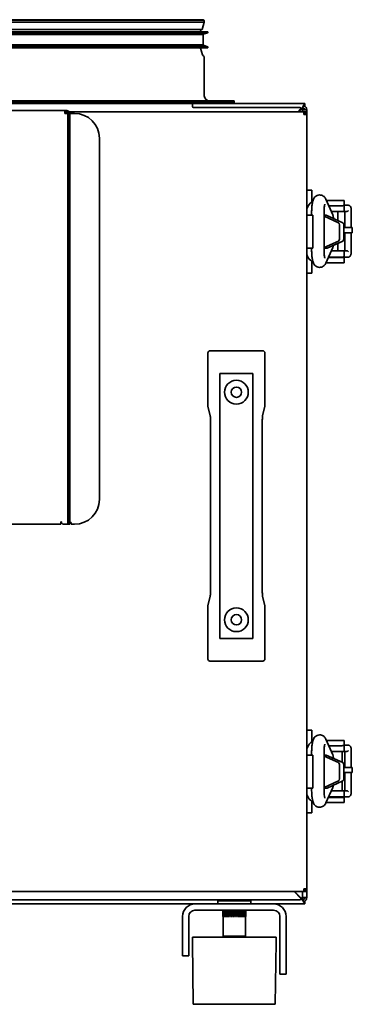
# Model space of a CAD drawing. Header units: millimetres. Extents: x 646 to 1125, y 461 to 937.
# Tile 2 of 2: x 964 to 1125, y 461 to 937. Entities that reach past the tile are written whole.
import ezdxf

# ---------------------------------------------------------------- set-up
doc = ezdxf.new("R2010")
doc.units = ezdxf.units.MM
doc.header["$LTSCALE"] = 4
doc.layers.add('Krawędzie widoczne(ISO)', color=7, linetype='Continuous', lineweight=35, true_color=0x262659)

msp = doc.modelspace()

# ---------------------------------------------------------------- linework, layer by layer
at = {"layer": 'Krawędzie widoczne(ISO)'}
for p, q in [((1053.24, 936.11), (894.4, 936.11)), ((1053.03, 937.04), (894.61, 937.04)), ((1052.47, 937.25), (895.16, 937.25)), ((1052.24, 932.44), (1053.24, 936.11)), ((1054.96, 931.42), (892.68, 931.42)), ((1054.96, 930.92), (892.68, 930.92)), ((1052.84, 930.06), (894.8, 930.06)), ((1052.79, 930.24), (894.85, 930.24)), ((1052.24, 932.44), (895.4, 932.44)), ((1051.46, 931.42), (1051.61, 932.44)), ((1052.79, 930.24), (1054.96, 930.92)), ((1052.79, 930.06), (1052.79, 930.24)), ((1052.84, 925.06), (1052.84, 930.06)), ((1054.96, 930.92), (1054.96, 931.42)), ((1054.96, 924.19), (892.68, 924.19)), ((1054.96, 923.69), (892.68, 923.69)), ((1052.84, 925.06), (894.8, 925.06)), ((1052.79, 924.88), (894.85, 924.88)), ((1051.49, 923.44), (1052.49, 920.29)), ((1052.79, 924.88), (1052.79, 925.06)), ((1052.79, 924.88), (1054.96, 924.19)), ((1054.96, 923.69), (1054.96, 924.19)), ((1053.32, 900.47), (1053.32, 918.87)), ((879.82, 897.47), (1067.82, 897.47)), ((1067.72, 898.07), (879.92, 898.07)), ((894.51, 896.77), (1053.13, 896.77)), ((1047.42, 896.67), (1047.42, 896.77)), ((1047.62, 896.27), (1047.62, 896.77)), ((1047.62, 896.27), (1047.62, 895.27)), ((1053.13, 896.77), (1101.82, 896.77)), ((1067.72, 897.47), (1067.72, 898.07)), ((1067.82, 896.77), (1067.82, 897.47)), ((1100.82, 895.02), (1100.95, 895.02)), ((1101.82, 895.77), (1101.82, 896.77)), ((739.23, 893.34), (986.01, 893.34)), ((986.01, 893.34), (986.92, 893.34)), ((986.01, 893.34), (986.01, 891.94)), ((986.92, 892.64), (986.01, 892.64)), ((987.41, 891.94), (986.01, 891.94)), ((986.92, 891.94), (986.92, 892.64)), ((987.41, 891.94), (987.41, 693.34)), ((987.62, 891.94), (988.32, 891.94)), ((987.62, 891.44), (987.62, 891.94)), ((987.62, 891.44), (987.62, 694.34)), ((988.04, 892.77), (1101.42, 892.77)), ((989.02, 891.94), (988.32, 891.94)), ((988.32, 891.94), (988.32, 891.44)), ((988.32, 694.34), (988.32, 891.44)), ((990.62, 891.94), (989.02, 891.94)), ((1048.12, 894.77), (1099.47, 894.77)), ((1099.82, 893.92), (1098.68, 892.77)), ((1099.97, 893.77), (1098.96, 892.77)), ((1100.68, 894.77), (1099.82, 893.92)), ((1100.82, 894.63), (1099.97, 893.77)), ((1100.58, 894.67), (1100.82, 894.67)), ((1100.82, 894.63), (1100.82, 894.67)), ((1100.82, 893.67), (1100.82, 894.63)), ((1100.82, 893.67), (1102.82, 893.67)), ((1100.82, 893.42), (1100.82, 892.77)), ((1101.42, 892.77), (1102.32, 892.77)), ((1101.42, 892.77), (1101.42, 891.37)), ((1102.32, 892.07), (1101.42, 892.07)), ((1102.63, 891.37), (1101.42, 891.37)), ((1102.82, 891.77), (1102.12, 891.77)), ((1102.12, 891.37), (1102.12, 891.77)), ((1102.32, 892.77), (1102.82, 892.77)), ((1102.82, 892.07), (1102.32, 892.07)), ((1102.82, 891.37), (1102.63, 891.37)), ((1102.82, 893.67), (1102.82, 892.77)), ((1102.82, 892.07), (1102.82, 892.77)), ((1102.82, 892.07), (1102.82, 891.77)), ((1102.82, 891.77), (1102.82, 891.37)), ((1102.82, 891.37), (1102.82, 517.17)), ((1002.62, 705.34), (1002.62, 879.94)), ((1102.82, 854.77), (1105.32, 854.77)), ((1105.32, 854.77), (1105.32, 851.77)), ((1105.32, 849.1), (1105.32, 851.77)), ((1112.06, 850.43), (1115.41, 842.91)), ((1112.36, 849.77), (1113.82, 849.77)), ((1113.82, 847.27), (1113.47, 847.27)), ((1113.82, 849.77), (1120.82, 849.77)), ((1119.79, 847.27), (1113.82, 847.27)), ((1120.82, 847.3), (1120.82, 849.77)), ((1123, 847.52), (1120.82, 847.52)), ((1105.82, 842.77), (1102.82, 842.77)), ((1105.16, 843.52), (1105.16, 842.77)), ((1105.82, 842.77), (1105.82, 840.77)), ((1111.16, 843.52), (1111.16, 826.52)), ((1111.16, 842.77), (1112.21, 842.77)), ((1112.21, 842.77), (1120.21, 839.1)), ((1120.4, 844.52), (1114.69, 844.52)), ((1117.88, 840.16), (1117.88, 844.52)), ((1120.4, 844.52), (1122.26, 844.52)), ((1120.9, 847.02), (1120.9, 845.02)), ((1121.23, 836.75), (1121.23, 844.52)), ((1124.26, 845.52), (1124.26, 836.75)), ((1105.82, 840.77), (1105.82, 828.77)), ((1118.08, 839.1), (1111.16, 842.28)), ((1118.57, 831.2), (1118.57, 838.14)), ((1120.69, 838.14), (1120.69, 831.2)), ((1120.69, 836.75), (1124.82, 836.75)), ((1120.69, 834.27), (1124.82, 834.27)), ((1121.23, 825.52), (1121.23, 834.27)), ((1124.26, 834.27), (1124.26, 824.52)), ((1124.82, 836.75), (1124.82, 834.27)), ((1105.82, 828.77), (1105.82, 826.77)), ((1111.16, 827.07), (1118.08, 830.25)), ((1120.21, 830.25), (1112.63, 826.77)), ((1117.88, 825.52), (1117.88, 829.18)), ((1102.82, 826.77), (1105.82, 826.77)), ((1105.16, 826.77), (1105.16, 826.52)), ((1112.63, 826.77), (1111.16, 826.77)), ((1112.06, 819.61), (1115.41, 827.14)), ((1114.69, 825.52), (1120.4, 825.52)), ((1122.26, 825.52), (1120.4, 825.52)), ((1120.9, 825.02), (1120.9, 823.02)), ((1105.32, 817.77), (1105.32, 820.44)), ((1113.82, 819.77), (1112.13, 819.77)), ((1113.24, 822.27), (1113.82, 822.27)), ((1120.4, 822.52), (1113.36, 822.52)), ((1113.82, 822.27), (1120.82, 822.27)), ((1120.82, 819.77), (1113.82, 819.77)), ((1120.4, 822.52), (1123, 822.52)), ((1120.82, 819.77), (1120.82, 822.27)), ((1102.82, 814.77), (1105.32, 814.77)), ((1105.32, 817.77), (1105.32, 814.77)), ((1055.07, 750.69), (1055.07, 776.16)), ((1056.07, 777.17), (1081.57, 777.17)), ((1082.57, 776.16), (1082.57, 750.69)), ((1060.82, 638.17), (1060.82, 766.17)), ((1060.82, 766.17), (1076.82, 766.17)), ((1076.82, 766.17), (1076.82, 638.17)), ((1055.1, 750.45), (1056.2, 745.73)), ((1081.44, 745.73), (1082.54, 750.45)), ((1056.31, 741.86), (1056.31, 662.48)), ((1081.33, 741.86), (1081.33, 741.86)), ((1081.33, 662.48), (1081.33, 741.86)), ((984.01, 693.34), (741.23, 693.34)), ((984.01, 694.21), (984.01, 694.56)), ((984.01, 694.56), (984.31, 694.56)), ((984.01, 694.21), (984.01, 693.34)), ((984.31, 694.56), (984.31, 694.34)), ((986.01, 693.34), (985.31, 693.34)), ((986.01, 693.34), (987.41, 693.34)), ((987.62, 693.34), (987.62, 694.34)), ((987.62, 693.34), (988.32, 693.34)), ((988.32, 694.34), (988.32, 693.34)), ((988.32, 694.21), (989.02, 694.21)), ((989.02, 694.21), (989.02, 693.34)), ((990.62, 693.34), (989.02, 693.34)), ((1056.31, 662.48), (1056.31, 662.48)), ((1056.2, 658.61), (1055.1, 653.89)), ((1082.54, 653.89), (1081.44, 658.61)), ((1055.07, 628.18), (1055.07, 653.65)), ((1082.57, 653.65), (1082.57, 628.18)), ((1076.82, 638.17), (1060.82, 638.17)), ((1081.57, 627.17), (1056.07, 627.17)), ((1102.82, 593.77), (1105.32, 593.77)), ((1105.32, 593.77), (1105.32, 590.77)), ((1105.32, 588.1), (1105.32, 590.77)), ((1112.06, 589.43), (1115.41, 581.91)), ((1112.36, 588.77), (1113.82, 588.77)), ((1113.82, 586.27), (1113.47, 586.27)), ((1113.82, 588.77), (1120.82, 588.77)), ((1119.79, 586.27), (1113.82, 586.27)), ((1120.82, 586.3), (1120.82, 588.77)), ((1123, 586.52), (1120.82, 586.52)), ((1120.9, 586.02), (1120.9, 584.02)), ((1105.82, 581.77), (1102.82, 581.77)), ((1105.16, 582.52), (1105.16, 581.77)), ((1105.82, 581.77), (1105.82, 579.77)), ((1111.16, 582.52), (1111.16, 565.52)), ((1111.16, 581.77), (1112.21, 581.77)), ((1118.08, 578.1), (1111.16, 581.28)), ((1112.21, 581.77), (1120.21, 578.1)), ((1120.4, 583.52), (1114.69, 583.52)), ((1119.98, 578.2), (1119.98, 583.52)), ((1120.4, 583.52), (1122.26, 583.52)), ((1121.23, 575.75), (1121.23, 583.52)), ((1124.26, 584.52), (1124.26, 575.75)), ((1105.82, 579.77), (1105.82, 567.77)), ((1118.57, 570.2), (1118.57, 577.14)), ((1120.69, 577.14), (1120.69, 570.2)), ((1120.69, 575.75), (1124.82, 575.75)), ((1120.69, 573.27), (1124.82, 573.27)), ((1121.23, 564.52), (1121.23, 573.27)), ((1124.26, 573.27), (1124.26, 563.52)), ((1124.82, 575.75), (1124.82, 573.27)), ((1105.82, 567.77), (1105.82, 565.77)), ((1111.16, 566.07), (1118.08, 569.25)), ((1120.21, 569.25), (1112.63, 565.77)), ((1119.98, 564.52), (1119.98, 569.14)), ((1102.82, 565.77), (1105.82, 565.77)), ((1105.16, 565.77), (1105.16, 565.52)), ((1112.63, 565.77), (1111.16, 565.77)), ((1112.06, 558.61), (1115.41, 566.14)), ((1114.69, 564.52), (1120.4, 564.52)), ((1122.26, 564.52), (1120.4, 564.52)), ((1120.9, 564.02), (1120.9, 562.02)), ((1105.32, 556.77), (1105.32, 559.44)), ((1113.82, 558.77), (1112.13, 558.77)), ((1113.24, 561.27), (1113.82, 561.27)), ((1120.4, 561.52), (1113.36, 561.52)), ((1113.48, 561.52), (1113.48, 561.27)), ((1113.82, 561.27), (1120.82, 561.27)), ((1120.82, 558.77), (1113.82, 558.77)), ((1116.48, 561.52), (1116.48, 561.27)), ((1120.4, 561.52), (1123, 561.52)), ((1120.82, 558.77), (1120.82, 561.27)), ((1102.82, 553.77), (1105.32, 553.77)), ((1105.32, 556.77), (1105.32, 553.77)), ((1101.42, 515.77), (682.22, 515.77)), ((1099.82, 512.62), (1096.68, 515.77)), ((1099.97, 512.76), (1096.96, 515.77)), ((1100.82, 515.77), (1100.82, 513.12)), ((1101.42, 517.17), (1101.42, 515.77)), ((1101.42, 517.17), (1102.63, 517.17)), ((1101.42, 516.47), (1102.32, 516.47)), ((1102.32, 515.77), (1101.42, 515.77)), ((1102.12, 516.77), (1102.12, 517.17)), ((1102.12, 516.77), (1102.82, 516.77)), ((1102.32, 516.47), (1102.82, 516.47)), ((1102.82, 515.77), (1102.32, 515.77)), ((1102.63, 517.17), (1102.82, 517.17)), ((1102.82, 517.17), (1102.82, 516.77)), ((1102.82, 516.77), (1102.82, 516.47)), ((1102.82, 515.77), (1102.82, 516.47)), ((1102.82, 515.77), (1102.82, 512.87)), ((684.17, 511.77), (1099.47, 511.77)), ((1048.82, 509.77), (734.82, 509.77)), ((1048.82, 509.77), (1086.82, 509.77)), ((1059.82, 511.27), (1075.82, 511.27)), ((1059.82, 511.27), (1059.82, 509.77)), ((1075.82, 511.27), (1075.82, 509.77)), ((1101.82, 509.77), (1086.82, 509.77)), ((1099.82, 512.62), (1100.68, 511.77)), ((1099.97, 512.76), (1100.82, 511.91)), ((1100.58, 511.87), (1100.82, 511.87)), ((1100.82, 511.91), (1100.82, 512.87)), ((1102.82, 512.87), (1100.82, 512.87)), ((1100.82, 511.87), (1100.82, 511.91)), ((1101.82, 509.77), (1101.82, 510.77)), ((1048.82, 506.77), (1086.82, 506.77)), ((1062.32, 506.77), (1062.32, 503.77)), ((1062.33, 506.77), (1062.33, 503.77)), ((1062.35, 506.77), (1062.35, 503.77)), ((1062.39, 506.77), (1062.39, 503.77)), ((1062.44, 506.77), (1062.44, 503.77)), ((1062.51, 506.77), (1062.51, 503.77)), ((1062.56, 506.77), (1062.56, 503.77)), ((1062.59, 506.77), (1062.59, 503.77)), ((1062.69, 506.77), (1062.69, 503.77)), ((1062.74, 506.77), (1062.74, 503.77)), ((1062.8, 506.77), (1062.8, 503.77)), ((1062.93, 506.77), (1062.93, 503.77)), ((1062.98, 506.77), (1062.98, 503.77)), ((1063.06, 506.77), (1063.06, 503.77)), ((1063.22, 506.77), (1063.22, 503.77)), ((1063.27, 506.77), (1063.27, 503.77)), ((1063.38, 506.77), (1063.38, 503.77)), ((1063.56, 506.77), (1063.56, 503.77)), ((1063.6, 506.77), (1063.6, 503.77)), ((1063.74, 506.77), (1063.74, 503.77)), ((1063.95, 506.77), (1063.95, 503.77)), ((1063.99, 506.77), (1063.99, 503.77)), ((1064.15, 506.77), (1064.15, 503.77)), ((1064.38, 506.77), (1064.38, 503.77)), ((1064.41, 506.77), (1064.41, 503.77)), ((1064.6, 506.77), (1064.6, 503.77)), ((1064.85, 506.77), (1064.85, 503.77)), ((1064.88, 506.77), (1064.88, 503.77)), ((1065.08, 506.77), (1065.08, 503.77)), ((1065.35, 506.77), (1065.35, 503.77)), ((1065.37, 506.77), (1065.37, 503.77)), ((1065.6, 506.77), (1065.6, 503.77)), ((1065.87, 506.77), (1065.87, 503.77)), ((1065.89, 506.77), (1065.89, 503.77)), ((1066.14, 506.77), (1066.14, 503.77)), ((1066.42, 506.77), (1066.42, 503.77)), ((1066.44, 506.77), (1066.44, 503.77)), ((1066.69, 506.77), (1066.69, 503.77)), ((1066.99, 506.77), (1066.99, 503.77)), ((1067, 506.77), (1067, 503.77)), ((1067.26, 506.77), (1067.26, 503.77)), ((1067.56, 506.77), (1067.56, 503.77)), ((1067.56, 506.77), (1067.56, 503.77)), ((1067.83, 503.77), (1067.83, 506.77)), ((1067.84, 506.77), (1067.84, 503.77)), ((1068.14, 506.77), (1068.14, 503.77)), ((1068.4, 503.77), (1068.4, 506.77)), ((1068.41, 506.77), (1068.41, 503.77)), ((1068.71, 506.77), (1068.71, 503.77)), ((1068.97, 503.77), (1068.97, 506.77)), ((1068.98, 506.77), (1068.98, 503.77)), ((1069.27, 506.77), (1069.27, 503.77)), ((1069.52, 503.77), (1069.52, 506.77)), ((1069.54, 506.77), (1069.54, 503.77)), ((1069.82, 506.77), (1069.82, 503.77)), ((1070.05, 503.77), (1070.05, 506.77)), ((1070.07, 506.77), (1070.07, 503.77)), ((1070.34, 506.77), (1070.34, 503.77)), ((1070.56, 503.77), (1070.56, 506.77)), ((1070.59, 506.77), (1070.59, 503.77)), ((1070.84, 506.77), (1070.84, 503.77)), ((1071.04, 503.77), (1071.04, 506.77)), ((1071.07, 506.77), (1071.07, 503.77)), ((1071.3, 506.77), (1071.3, 503.77)), ((1071.48, 503.77), (1071.48, 506.77)), ((1071.51, 506.77), (1071.51, 503.77)), ((1071.73, 506.77), (1071.73, 503.77)), ((1071.88, 503.77), (1071.88, 506.77)), ((1071.92, 506.77), (1071.92, 503.77)), ((1072.11, 506.77), (1072.11, 503.77)), ((1072.24, 503.77), (1072.24, 506.77)), ((1072.28, 506.77), (1072.28, 503.77)), ((1072.45, 506.77), (1072.45, 503.77)), ((1072.55, 503.77), (1072.55, 506.77)), ((1072.59, 506.77), (1072.59, 503.77)), ((1072.73, 506.77), (1072.73, 503.77)), ((1072.8, 503.77), (1072.8, 506.77)), ((1072.85, 506.77), (1072.85, 503.77)), ((1072.97, 506.77), (1072.97, 503.77)), ((1073.01, 503.77), (1073.01, 506.77)), ((1073.06, 506.77), (1073.06, 503.77)), ((1073.14, 506.77), (1073.14, 503.77)), ((1073.15, 503.77), (1073.15, 506.77)), ((1073.2, 506.77), (1073.2, 503.77)), ((1073.26, 506.77), (1073.26, 503.77)), ((1073.29, 506.77), (1073.29, 503.77)), ((1073.32, 506.77), (1073.32, 503.77)), ((1073.32, 506.77), (1073.32, 503.77)), ((1042.82, 503.77), (1042.82, 489.77)), ((1045.82, 489.77), (1045.82, 503.77)), ((1062.32, 503.77), (1062.33, 503.77)), ((1062.33, 503.77), (1062.35, 503.77)), ((1062.35, 503.77), (1062.39, 503.77)), ((1062.37, 503.77), (1062.37, 494.27)), ((1062.39, 503.77), (1062.44, 503.77)), ((1062.44, 503.77), (1062.51, 503.77)), ((1062.51, 503.77), (1062.56, 503.77)), ((1062.59, 503.77), (1062.69, 503.77)), ((1062.69, 503.77), (1062.74, 503.77)), ((1062.8, 503.77), (1062.93, 503.77)), ((1062.93, 503.77), (1062.98, 503.77)), ((1063.06, 503.77), (1063.22, 503.77)), ((1063.22, 503.77), (1063.27, 503.77)), ((1063.38, 503.77), (1063.56, 503.77)), ((1063.56, 503.77), (1063.6, 503.77)), ((1063.74, 503.77), (1063.95, 503.77)), ((1063.95, 503.77), (1063.99, 503.77)), ((1064.15, 503.77), (1064.38, 503.77)), ((1064.38, 503.77), (1064.41, 503.77)), ((1064.6, 503.77), (1064.85, 503.77)), ((1064.85, 503.77), (1064.88, 503.77)), ((1065.08, 503.77), (1065.35, 503.77)), ((1065.35, 503.77), (1065.37, 503.77)), ((1065.6, 503.77), (1065.87, 503.77)), ((1065.87, 503.77), (1065.89, 503.77)), ((1066.14, 503.77), (1066.42, 503.77)), ((1066.42, 503.77), (1066.44, 503.77)), ((1066.69, 503.77), (1066.99, 503.77)), ((1066.99, 503.77), (1067, 503.77)), ((1067.26, 503.77), (1067.56, 503.77)), ((1067.56, 503.77), (1067.56, 503.77)), ((1067.83, 503.77), (1067.84, 503.77)), ((1067.84, 503.77), (1068.14, 503.77)), ((1068.4, 503.77), (1068.41, 503.77)), ((1068.41, 503.77), (1068.71, 503.77)), ((1068.97, 503.77), (1068.98, 503.77)), ((1068.98, 503.77), (1069.27, 503.77)), ((1069.52, 503.77), (1069.54, 503.77)), ((1069.54, 503.77), (1069.82, 503.77)), ((1070.05, 503.77), (1070.07, 503.77)), ((1070.07, 503.77), (1070.34, 503.77)), ((1070.56, 503.77), (1070.59, 503.77)), ((1070.59, 503.77), (1070.84, 503.77)), ((1071.04, 503.77), (1071.07, 503.77)), ((1071.07, 503.77), (1071.3, 503.77)), ((1071.48, 503.77), (1071.51, 503.77)), ((1071.51, 503.77), (1071.73, 503.77)), ((1071.88, 503.77), (1071.92, 503.77)), ((1071.92, 503.77), (1072.11, 503.77)), ((1072.24, 503.77), (1072.28, 503.77)), ((1072.28, 503.77), (1072.45, 503.77)), ((1072.55, 503.77), (1072.59, 503.77)), ((1072.59, 503.77), (1072.73, 503.77)), ((1072.8, 503.77), (1072.85, 503.77)), ((1072.85, 503.77), (1072.97, 503.77)), ((1073.01, 503.77), (1073.06, 503.77)), ((1073.06, 503.77), (1073.14, 503.77)), ((1073.15, 503.77), (1073.2, 503.77)), ((1073.2, 503.77), (1073.26, 503.77)), ((1073.26, 503.77), (1073.29, 503.77)), ((1073.27, 503.77), (1073.27, 494.27)), ((1073.29, 503.77), (1073.32, 503.77)), ((1073.32, 503.77), (1073.32, 503.77)), ((1089.82, 480.77), (1089.82, 503.77)), ((1092.82, 480.77), (1092.82, 503.77)), ((1047.62, 493.77), (1088.02, 493.77)), ((1047.62, 491.27), (1047.62, 493.77)), ((1048.02, 461.27), (1047.62, 491.27)), ((1062.37, 494.27), (1073.27, 494.27)), ((1062.87, 493.77), (1062.37, 494.27)), ((1072.77, 493.77), (1073.27, 494.27)), ((1087.62, 461.27), (1088.02, 491.27)), ((1088.02, 491.27), (1088.02, 493.77)), ((1042.82, 484.77), (1042.82, 489.77)), ((1045.82, 489.77), (1045.82, 484.77)), ((1042.82, 484.77), (1045.82, 484.77)), ((1089.82, 475.77), (1089.82, 480.77)), ((1092.82, 480.77), (1092.82, 475.77)), ((1089.82, 475.77), (1092.82, 475.77)), ((1087.62, 461.27), (1048.02, 461.27))]:
    msp.add_line(p, q, dxfattribs=at)
for centre, radius in [((1068.82, 757.17), 5.75), ((1068.82, 757.17), 2.5), ((1068.82, 647.17), 5.75), ((1068.82, 647.17), 2.5)]:
    msp.add_circle(centre, radius, dxfattribs=at)
for centre, radius, start, end in [((1052.47, 936.4), 0.845, 48.5931, 90), ((1052.18, 936.36), 1.08, 346.6099, 38.4809), ((1052.3, 923.69), 0.845, 180, 197.537), ((1053.3, 920.54), 0.845, 197.537, 234.8809), ((1052.12, 918.87), 1.2, 0, 54.8809), ((1055.72, 900.47), 2.4, 180, 270), ((1047.12, 896.27), 0.5, 0, 90), ((1048.12, 895.27), 0.5, 180, 270), ((1100.82, 893.67), 2, 80.3556, 80.358), ((1100.82, 893.67), 2, 0, 69.2676), ((986.92, 891.94), 1.4, 0, 90), ((986.92, 891.94), 0.7, 0, 90), ((990.62, 879.94), 12, 0, 90), ((1099.47, 894.27), 0.5, 315, 90), ((1100.32, 893.42), 0.5, 0, 135), ((1100.82, 893.67), 1, 0, 90), ((1107.82, 844.77), 5, 115.7555, 180), ((1120.4, 847.02), 0.5, 0, 34.6081), ((1120.4, 845.02), 0.5, 270, 0), ((1107.82, 824.77), 5, 180, 246.2169), ((1120.4, 825.02), 0.5, 0, 90), ((1120.4, 823.02), 0.5, 270, 0), ((990.62, 705.34), 12, 270, 0), ((985.31, 694.34), 1, 180, 270), ((987.44, 694.21), 0.175, 257.7497, 0), ((987.44, 694.21), 0.875, 267.5678, 281.537), ((1107.82, 583.77), 5, 115.7555, 180), ((1120.4, 586.02), 0.5, 0, 34.6081), ((1120.4, 584.02), 0.5, 270, 0), ((1107.82, 563.77), 5, 180, 246.2169), ((1120.4, 564.02), 0.5, 0, 90), ((1120.4, 562.02), 0.5, 270, 0), ((1048.82, 503.77), 6, 90, 180), ((1086.82, 503.77), 6, 0, 90), ((1099.47, 512.27), 0.5, 270, 45), ((1100.32, 513.12), 0.5, 225, 0), ((1100.82, 512.87), 1, 270, 0), ((1100.82, 512.87), 2, 279.6421, 279.6442), ((1100.82, 512.87), 2, 290.7241, 0), ((1048.82, 503.77), 3, 90, 180), ((1086.82, 503.77), 3, 0, 90)]:
    msp.add_arc(centre, radius, start, end, dxfattribs=at)
for centre, major_axis, ratio, start_param, end_param in [((1122.51, 845.02), (0.434, 0.434), 0.573613, 3.662384, 5.23318), ((1117.87, 838.14), (0, 1), 0.707107, 4.712389, 5.969026), ((1119.99, 838.14), (0, 1), 0.707107, 4.712389, 5.969026), ((1117.87, 831.2), (0, -1), 0.707107, 0.314159, 1.570796), ((1119.99, 831.2), (0, -1), 0.707107, 0.314159, 1.570796), ((1122.51, 825.02), (0.434, -0.434), 0.573613, 1.050005, 2.620802), ((1056.07, 776.16), (-0.23, 0.985), 0.988427, 6.056209, 7.621847), ((1081.57, 776.16), (0.23, 0.985), 0.988427, 4.944524, 6.510162), ((1056.07, 750.68), (0.23, -0.985), 0.988427, 4.480254, 4.712389), ((1081.57, 750.68), (-0.23, -0.985), 0.988427, 1.570796, 1.802931), ((1056.07, 653.66), (0.23, 0.985), 0.988427, 1.570796, 1.802931), ((1081.57, 653.66), (-0.23, 0.985), 0.988427, 4.480254, 4.712389), ((1056.07, 628.18), (-0.23, -0.985), 0.988427, 4.944524, 6.510162), ((1081.57, 628.18), (0.23, -0.985), 0.988427, 6.056209, 7.621847), ((1122.51, 584.02), (0.434, 0.434), 0.573613, 3.662384, 5.23318), ((1117.87, 577.14), (0, 1), 0.707107, 4.712389, 5.969026), ((1119.99, 577.14), (0, 1), 0.707107, 4.712389, 5.969026), ((1117.87, 570.2), (0, -1), 0.707107, 0.314159, 1.570796), ((1119.99, 570.2), (0, -1), 0.707107, 0.314159, 1.570796), ((1122.51, 564.02), (0.434, -0.434), 0.573613, 1.050005, 2.620802), ((1101.02, 511.38), (0.81, -1.61), 0.040197, 6.196274, 6.263007)]:
    msp.add_ellipse(centre, major_axis=major_axis, ratio=ratio, start_param=start_param, end_param=end_param, dxfattribs=at)
for points, knots in [([(1100.68, 894.77), (1100.9, 895.18), (1101.28, 895.87), (1101.69, 896.59), (1101.8, 896.77), (1101.82, 896.77)], [-1, -1, -1, -1, -0.571429, -0.285714, 0, 0, 0, 0]), ([(1101.82, 895.77), (1101.82, 895.77), (1101.81, 895.77), (1101.81, 895.77), (1101.8, 895.76), (1101.79, 895.76), (1101.78, 895.75), (1101.77, 895.75), (1101.76, 895.74), (1101.75, 895.73), (1101.74, 895.72), (1101.72, 895.71), (1101.71, 895.69), (1101.69, 895.68), (1101.68, 895.67), (1101.66, 895.65), (1101.66, 895.65), (1101.65, 895.65), (1101.65, 895.64), (1101.63, 895.63), (1101.6, 895.61), (1101.58, 895.58), (1101.55, 895.56), (1101.53, 895.54), (1101.5, 895.51), (1101.46, 895.48), (1101.43, 895.46), (1101.4, 895.42), (1101.37, 895.4), (1101.35, 895.38), (1101.32, 895.36), (1101.31, 895.35), (1101.3, 895.33), (1101.28, 895.32), (1101.24, 895.28), (1101.2, 895.24), (1101.15, 895.2), (1101.1, 895.16), (1101.05, 895.11), (1101, 895.06), (1100.94, 895.01), (1100.88, 894.95), (1100.82, 894.9), (1100.77, 894.85), (1100.72, 894.81), (1100.68, 894.77)], [0, 0, 0, 0, 0.053568, 0.053568, 0.053568, 0.108783, 0.108783, 0.108783, 0.167997, 0.167997, 0.167997, 0.230322, 0.230322, 0.230322, 0.285748, 0.285748, 0.285748, 0.295998, 0.295998, 0.295998, 0.365169, 0.365169, 0.365169, 0.43807, 0.43807, 0.43807, 0.517389, 0.517389, 0.517389, 0.571536, 0.571536, 0.571536, 0.601615, 0.601615, 0.601615, 0.691841, 0.691841, 0.691841, 0.794403, 0.794403, 0.794403, 0.911891, 0.911891, 0.911891, 1, 1, 1, 1]), ([(1100.95, 895.02), (1100.93, 895), (1100.91, 894.98), (1100.86, 894.94), (1100.84, 894.92), (1100.82, 894.9)], [-0.01783328, -0.01783328, -0.01783328, -0.01783328, -0.00891714, -0.00891714, -0.000001, -0.000001, -0.000001, -0.000001]), ([(1100.82, 894.9), (1100.82, 894.92), (1100.82, 894.94), (1100.82, 894.98), (1100.82, 895), (1100.82, 895.02)], [0.000001, 0.000001, 0.000001, 0.000001, 0.04735281, 0.04735281, 0.09471297, 0.09471297, 0.09471297, 0.09471297]), ([(1105.16, 843.52), (1105.16, 844.26), (1105.18, 845), (1105.25, 846.42), (1105.31, 847.1), (1105.47, 848.4), (1105.57, 849), (1105.8, 849.87), (1105.89, 850.15), (1106.14, 850.7), (1106.26, 850.92), (1106.55, 851.31), (1106.66, 851.45), (1107.05, 851.83), (1107.38, 852.09), (1108.17, 852.42), (1108.56, 852.51), (1109.31, 852.53), (1109.66, 852.48), (1110.29, 852.28), (1110.57, 852.14), (1111.08, 851.8), (1111.28, 851.6), (1111.65, 851.18), (1111.78, 850.97), (1111.96, 850.66), (1112.02, 850.54), (1112.06, 850.43)], [1.570796, 1.570796, 1.570796, 1.570796, 1.913857, 1.913857, 2.26452, 2.26452, 2.642907, 2.642907, 2.832101, 2.832101, 2.943245, 2.943245, 2.99773, 2.99773, 3.081302, 3.081302, 3.137666, 3.137666, 3.186783, 3.186783, 3.240029, 3.240029, 3.307205, 3.307205, 3.399854, 3.399854, 3.462733, 3.462733, 3.462733, 3.462733]), ([(1111.16, 843.52), (1111.16, 844.07), (1111.17, 844.62), (1111.22, 845.65), (1111.25, 846.13), (1111.33, 846.95), (1111.38, 847.3), (1111.46, 847.78), (1111.5, 847.94), (1111.53, 848.04), (1111.53, 848.06), (1111.53, 848.06)], [1.570796, 1.570796, 1.570796, 1.570796, 1.867623, 1.867623, 2.159324, 2.159324, 2.431096, 2.431096, 2.654202, 2.654202, 2.733287, 2.733287, 2.733287, 2.733287]), ([(1119.79, 847.27), (1119.89, 847.29), (1119.99, 847.3), (1120.22, 847.33), (1120.33, 847.34), (1120.52, 847.35), (1120.59, 847.35), (1120.72, 847.34), (1120.76, 847.34), (1120.8, 847.32), (1120.81, 847.31), (1120.81, 847.31)], [0.0710635, 0.0710635, 0.0710635, 0.0710635, 0.0970594, 0.0970594, 0.1314019, 0.1314019, 0.1631183, 0.1631183, 0.1962319, 0.1962319, 0.2111229, 0.2111229, 0.2111229, 0.2111229]), ([(1123, 847.52), (1123.12, 847.52), (1123.23, 847.5), (1123.46, 847.41), (1123.56, 847.34), (1123.77, 847.15), (1123.86, 847.03), (1124.02, 846.75), (1124.08, 846.59), (1124.18, 846.26), (1124.22, 846.08), (1124.25, 845.77), (1124.26, 845.65), (1124.26, 845.52)], [3.141593, 3.141593, 3.141593, 3.141593, 3.342654, 3.342654, 3.568247, 3.568247, 3.867922, 3.867922, 4.182081, 4.182081, 4.49624, 4.49624, 4.712389, 4.712389, 4.712389, 4.712389]), ([(1115.65, 841.91), (1115.64, 841.94), (1115.64, 841.97), (1115.63, 842.03), (1115.63, 842.07), (1115.6, 842.25), (1115.57, 842.38), (1115.52, 842.62), (1115.47, 842.76), (1115.41, 842.91)], [0.0000011, 0.0000011, 0.0000011, 0.0000011, 0.0092878, 0.0092878, 0.0197763, 0.0197763, 0.0643859, 0.0643859, 0.1244288, 0.1244288, 0.1244288, 0.1244288]), ([(1115.65, 841.91), (1115.65, 841.88), (1115.65, 841.86), (1115.66, 841.82), (1115.66, 841.81), (1115.66, 841.79), (1115.67, 841.79), (1115.67, 841.78), (1115.67, 841.78), (1115.67, 841.77), (1115.67, 841.77), (1115.67, 841.74), (1115.68, 841.71), (1115.69, 841.62), (1115.7, 841.56), (1115.71, 841.44), (1115.71, 841.37), (1115.71, 841.26), (1115.71, 841.21), (1115.71, 841.16)], [0.00000027, 0.00000027, 0.00000027, 0.00000027, 0.00817033, 0.00817033, 0.01295917, 0.01295917, 0.01493143, 0.01493143, 0.01618627, 0.01618627, 0.01803929, 0.01803929, 0.02861019, 0.02861019, 0.04737182, 0.04737182, 0.06791458, 0.06791458, 0.08258386, 0.08258386, 0.08258386, 0.08258386]), ([(1105.16, 826.52), (1105.16, 825.79), (1105.18, 825.05), (1105.25, 823.63), (1105.31, 822.95), (1105.47, 821.65), (1105.57, 821.05), (1105.8, 820.18), (1105.89, 819.89), (1106.14, 819.35), (1106.26, 819.13), (1106.55, 818.73), (1106.66, 818.59), (1107.05, 818.21), (1107.38, 817.95), (1108.17, 817.63), (1108.56, 817.53), (1109.31, 817.51), (1109.66, 817.57), (1110.29, 817.76), (1110.57, 817.91), (1111.08, 818.25), (1111.28, 818.44), (1111.65, 818.86), (1111.78, 819.07), (1111.96, 819.38), (1112.02, 819.5), (1112.06, 819.61)], [4.712389, 4.712389, 4.712389, 4.712389, 5.05545, 5.05545, 5.406113, 5.406113, 5.7845, 5.7845, 5.973694, 5.973694, 6.084838, 6.084838, 6.139322, 6.139322, 6.222894, 6.222894, 6.279258, 6.279258, 6.328376, 6.328376, 6.381622, 6.381622, 6.448798, 6.448798, 6.541446, 6.541446, 6.604326, 6.604326, 6.604326, 6.604326]), ([(1111.16, 826.52), (1111.16, 825.97), (1111.17, 825.42), (1111.22, 824.39), (1111.25, 823.91), (1111.33, 823.09), (1111.38, 822.75), (1111.46, 822.26), (1111.5, 822.1), (1111.53, 822), (1111.53, 821.98), (1111.53, 821.98)], [4.712389, 4.712389, 4.712389, 4.712389, 5.009216, 5.009216, 5.300917, 5.300917, 5.572689, 5.572689, 5.795795, 5.795795, 5.87488, 5.87488, 5.87488, 5.87488]), ([(1115.65, 828.14), (1115.65, 828.11), (1115.64, 828.09), (1115.64, 828.04), (1115.63, 828.01), (1115.62, 827.92), (1115.61, 827.85), (1115.56, 827.6), (1115.52, 827.43), (1115.44, 827.21), (1115.42, 827.18), (1115.41, 827.14)], [-0.2796944, -0.2796944, -0.2796944, -0.2796944, -0.2630364, -0.2630364, -0.2445682, -0.2445682, -0.1992334, -0.1992334, -0.1266181, -0.1266181, -0.111013, -0.111013, -0.111013, -0.111013]), ([(1115.65, 828.14), (1115.65, 828.14), (1115.65, 828.14), (1115.65, 828.15), (1115.65, 828.15), (1115.65, 828.15), (1115.65, 828.16)], [-0.012520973, -0.012520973, -0.012520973, -0.012520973, -0.011250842, -0.011250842, -0.011250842, -0.010303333, -0.010303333, -0.010303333, -0.010303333]), ([(1124.26, 824.52), (1124.26, 824.34), (1124.24, 824.16), (1124.19, 823.8), (1124.14, 823.63), (1124.02, 823.31), (1123.95, 823.16), (1123.76, 822.89), (1123.65, 822.77), (1123.39, 822.6), (1123.25, 822.54), (1123.06, 822.52), (1123.03, 822.52), (1123, 822.52)], [4.712389, 4.712389, 4.712389, 4.712389, 5.026548, 5.026548, 5.340708, 5.340708, 5.654867, 5.654867, 5.969026, 5.969026, 6.227951, 6.227951, 6.283185, 6.283185, 6.283185, 6.283185]), ([(1056.31, 741.86), (1056.31, 742.22), (1056.31, 742.59), (1056.3, 743.29), (1056.29, 743.64), (1056.28, 744.31), (1056.27, 744.64), (1056.24, 745.18), (1056.23, 745.4), (1056.21, 745.62), (1056.21, 745.67), (1056.2, 745.73), (1056.2, 745.75), (1056.2, 745.75)], [0, 0, 0, 0, 0.1078502, 0.1078502, 0.2218417, 0.2218417, 0.3502127, 0.3502127, 0.4824185, 0.4824185, 0.5389984, 0.5389984, 0.5774648, 0.5774648, 0.5774648, 0.5774648]), ([(1081.44, 745.75), (1081.44, 745.75), (1081.44, 745.75), (1081.44, 745.74), (1081.44, 745.72), (1081.43, 745.64), (1081.42, 745.56), (1081.4, 745.3), (1081.39, 745.09), (1081.37, 744.55), (1081.36, 744.2), (1081.34, 743.43), (1081.34, 743.01), (1081.33, 742.34), (1081.33, 742.1), (1081.33, 741.86)], [0.0209564, 0.0209564, 0.0209564, 0.0209564, 0.0286253, 0.0286253, 0.0681321, 0.0681321, 0.1426767, 0.1426767, 0.2576931, 0.2576931, 0.3941817, 0.3941817, 0.5277892, 0.5277892, 0.5987699, 0.5987699, 0.5987699, 0.5987699]), ([(1056.2, 658.59), (1056.2, 658.59), (1056.2, 658.59), (1056.2, 658.6), (1056.2, 658.62), (1056.21, 658.7), (1056.22, 658.78), (1056.24, 659.04), (1056.25, 659.25), (1056.27, 659.79), (1056.28, 660.14), (1056.3, 660.91), (1056.3, 661.33), (1056.31, 662), (1056.31, 662.24), (1056.31, 662.48)], [0.0209507, 0.0209507, 0.0209507, 0.0209507, 0.028616, 0.028616, 0.068112, 0.068112, 0.1426422, 0.1426422, 0.257648, 0.257648, 0.3941466, 0.3941466, 0.5277718, 0.5277718, 0.5987684, 0.5987684, 0.5987684, 0.5987684]), ([(1081.33, 662.48), (1081.33, 662.11), (1081.33, 661.75), (1081.34, 661.04), (1081.35, 660.69), (1081.36, 660.02), (1081.37, 659.7), (1081.4, 659.16), (1081.41, 658.93), (1081.43, 658.72), (1081.43, 658.66), (1081.44, 658.61), (1081.44, 658.59), (1081.44, 658.59)], [0, 0, 0, 0, 0.1087488, 0.1087488, 0.2229837, 0.2229837, 0.3507111, 0.3507111, 0.4831724, 0.4831724, 0.5393685, 0.5393685, 0.5773996, 0.5773996, 0.5773996, 0.5773996]), ([(1105.16, 582.52), (1105.16, 583.26), (1105.18, 584), (1105.25, 585.42), (1105.31, 586.1), (1105.47, 587.4), (1105.57, 588), (1105.8, 588.87), (1105.89, 589.15), (1106.14, 589.7), (1106.26, 589.92), (1106.55, 590.31), (1106.66, 590.45), (1107.05, 590.83), (1107.38, 591.09), (1108.17, 591.42), (1108.56, 591.51), (1109.31, 591.53), (1109.66, 591.48), (1110.29, 591.28), (1110.57, 591.14), (1111.08, 590.8), (1111.28, 590.6), (1111.65, 590.18), (1111.78, 589.97), (1111.96, 589.66), (1112.02, 589.54), (1112.06, 589.43)], [1.570796, 1.570796, 1.570796, 1.570796, 1.913857, 1.913857, 2.26452, 2.26452, 2.642907, 2.642907, 2.832101, 2.832101, 2.943245, 2.943245, 2.99773, 2.99773, 3.081302, 3.081302, 3.137666, 3.137666, 3.186783, 3.186783, 3.240029, 3.240029, 3.307205, 3.307205, 3.399854, 3.399854, 3.462733, 3.462733, 3.462733, 3.462733]), ([(1111.16, 582.52), (1111.16, 583.07), (1111.17, 583.62), (1111.22, 584.65), (1111.25, 585.13), (1111.33, 585.95), (1111.38, 586.3), (1111.46, 586.78), (1111.5, 586.94), (1111.53, 587.04), (1111.53, 587.06), (1111.53, 587.06)], [1.570796, 1.570796, 1.570796, 1.570796, 1.867623, 1.867623, 2.159324, 2.159324, 2.431096, 2.431096, 2.654202, 2.654202, 2.733287, 2.733287, 2.733287, 2.733287]), ([(1119.79, 586.27), (1119.89, 586.29), (1119.99, 586.3), (1120.22, 586.33), (1120.33, 586.34), (1120.52, 586.35), (1120.59, 586.35), (1120.72, 586.34), (1120.76, 586.34), (1120.8, 586.32), (1120.81, 586.31), (1120.81, 586.31)], [0.0710635, 0.0710635, 0.0710635, 0.0710635, 0.0970594, 0.0970594, 0.1314019, 0.1314019, 0.1631183, 0.1631183, 0.1962319, 0.1962319, 0.2111229, 0.2111229, 0.2111229, 0.2111229]), ([(1123, 586.52), (1123.12, 586.52), (1123.23, 586.5), (1123.46, 586.41), (1123.56, 586.34), (1123.77, 586.15), (1123.86, 586.03), (1124.02, 585.75), (1124.08, 585.59), (1124.18, 585.26), (1124.22, 585.08), (1124.25, 584.77), (1124.26, 584.65), (1124.26, 584.52)], [3.141593, 3.141593, 3.141593, 3.141593, 3.342654, 3.342654, 3.568247, 3.568247, 3.867922, 3.867922, 4.182081, 4.182081, 4.49624, 4.49624, 4.712389, 4.712389, 4.712389, 4.712389]), ([(1115.65, 580.91), (1115.64, 580.94), (1115.64, 580.97), (1115.63, 581.03), (1115.63, 581.07), (1115.6, 581.25), (1115.57, 581.38), (1115.52, 581.62), (1115.47, 581.76), (1115.41, 581.91)], [0.0000011, 0.0000011, 0.0000011, 0.0000011, 0.0092878, 0.0092878, 0.0197763, 0.0197763, 0.0643859, 0.0643859, 0.1244288, 0.1244288, 0.1244288, 0.1244288]), ([(1115.65, 580.91), (1115.65, 580.88), (1115.66, 580.85), (1115.66, 580.81), (1115.66, 580.8), (1115.67, 580.79), (1115.67, 580.79), (1115.67, 580.78), (1115.67, 580.78), (1115.67, 580.77), (1115.67, 580.77), (1115.67, 580.74), (1115.68, 580.71), (1115.69, 580.62), (1115.7, 580.56), (1115.71, 580.44), (1115.71, 580.37), (1115.71, 580.26), (1115.71, 580.21), (1115.71, 580.16)], [0.00000027, 0.00000027, 0.00000027, 0.00000027, 0.00951879, 0.00951879, 0.01262786, 0.01262786, 0.01402342, 0.01402342, 0.01485009, 0.01485009, 0.01627915, 0.01627915, 0.02443148, 0.02443148, 0.03890054, 0.03890054, 0.05474321, 0.05474321, 0.06605623, 0.06605623, 0.06605623, 0.06605623]), ([(1115.65, 567.14), (1115.65, 567.11), (1115.64, 567.09), (1115.64, 567.04), (1115.63, 567.01), (1115.62, 566.92), (1115.61, 566.85), (1115.56, 566.6), (1115.52, 566.43), (1115.44, 566.21), (1115.42, 566.18), (1115.41, 566.14)], [-0.2796944, -0.2796944, -0.2796944, -0.2796944, -0.2630364, -0.2630364, -0.2445682, -0.2445682, -0.1992334, -0.1992334, -0.1266181, -0.1266181, -0.111013, -0.111013, -0.111013, -0.111013]), ([(1115.65, 567.14), (1115.65, 567.14), (1115.65, 567.14), (1115.65, 567.15), (1115.65, 567.15), (1115.65, 567.15), (1115.65, 567.16)], [-0.012520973, -0.012520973, -0.012520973, -0.012520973, -0.011250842, -0.011250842, -0.011250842, -0.010303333, -0.010303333, -0.010303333, -0.010303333]), ([(1105.16, 565.52), (1105.16, 564.79), (1105.18, 564.05), (1105.25, 562.63), (1105.31, 561.95), (1105.47, 560.65), (1105.57, 560.05), (1105.8, 559.18), (1105.89, 558.89), (1106.14, 558.35), (1106.26, 558.13), (1106.55, 557.73), (1106.66, 557.59), (1107.05, 557.21), (1107.38, 556.95), (1108.17, 556.63), (1108.56, 556.53), (1109.31, 556.51), (1109.66, 556.57), (1110.29, 556.76), (1110.57, 556.91), (1111.08, 557.25), (1111.28, 557.44), (1111.65, 557.86), (1111.78, 558.07), (1111.96, 558.38), (1112.02, 558.5), (1112.06, 558.61)], [4.712389, 4.712389, 4.712389, 4.712389, 5.05545, 5.05545, 5.406113, 5.406113, 5.7845, 5.7845, 5.973694, 5.973694, 6.084838, 6.084838, 6.139322, 6.139322, 6.222894, 6.222894, 6.279258, 6.279258, 6.328376, 6.328376, 6.381622, 6.381622, 6.448798, 6.448798, 6.541446, 6.541446, 6.604326, 6.604326, 6.604326, 6.604326]), ([(1111.16, 565.52), (1111.16, 564.97), (1111.17, 564.42), (1111.22, 563.39), (1111.25, 562.91), (1111.33, 562.09), (1111.38, 561.75), (1111.46, 561.26), (1111.5, 561.1), (1111.53, 561), (1111.53, 560.98), (1111.53, 560.98)], [4.712389, 4.712389, 4.712389, 4.712389, 5.009216, 5.009216, 5.300917, 5.300917, 5.572689, 5.572689, 5.795795, 5.795795, 5.87488, 5.87488, 5.87488, 5.87488]), ([(1124.26, 563.52), (1124.26, 563.34), (1124.24, 563.16), (1124.19, 562.8), (1124.14, 562.63), (1124.02, 562.31), (1123.95, 562.16), (1123.76, 561.89), (1123.65, 561.77), (1123.39, 561.6), (1123.25, 561.54), (1123.06, 561.52), (1123.03, 561.52), (1123, 561.52)], [4.712389, 4.712389, 4.712389, 4.712389, 5.026548, 5.026548, 5.340708, 5.340708, 5.654867, 5.654867, 5.969026, 5.969026, 6.227951, 6.227951, 6.283185, 6.283185, 6.283185, 6.283185]), ([(1101.81, 509.77), (1101.79, 509.79), (1101.67, 509.97), (1101.28, 510.67), (1100.9, 511.36), (1100.68, 511.77)], [-0.9641942, -0.9641942, -0.9641942, -0.9641942, -0.6887101, -0.4132261, 0, 0, 0, 0]), ([(1100.68, 511.77), (1100.81, 511.65), (1100.95, 511.52), (1101.22, 511.27), (1101.36, 511.15), (1101.58, 510.96), (1101.65, 510.89), (1101.74, 510.82), (1101.76, 510.8), (1101.8, 510.78), (1101.81, 510.77), (1101.82, 510.77)], [-0.1503013, -0.1503013, -0.1503013, -0.1503013, -0.1163245, -0.1163245, -0.0787374, -0.0787374, -0.0411193, -0.0411193, -0.0201811, -0.0201811, 0, 0, 0, 0]), ([(1100.82, 511.52), (1100.82, 511.54), (1100.82, 511.56), (1100.82, 511.6), (1100.82, 511.62), (1100.82, 511.64)], [0.00000452, 0.00000452, 0.00000452, 0.00000452, 0.04736123, 0.04736123, 0.09477801, 0.09477801, 0.09477801, 0.09477801]), ([(1100.82, 511.64), (1100.84, 511.62), (1100.86, 511.6), (1100.91, 511.56), (1100.93, 511.54), (1100.95, 511.52)], [-0.01783537, -0.01783537, -0.01783537, -0.01783537, -0.00892126, -0.00892126, -0.00001392, -0.00001392, -0.00001392, -0.00001392]), ([(1100.95, 511.52), (1100.91, 511.52), (1100.88, 511.52), (1100.85, 511.52), (1100.83, 511.52), (1100.82, 511.52)], [0.00000534, 0.00000534, 0.00000534, 0.00000534, 0.04713614, 0.04713614, 0.09479152, 0.09479152, 0.09479152, 0.09479152])]:
    msp.add_open_spline(points, degree=3, knots=knots, dxfattribs=at)
for points in [[(1115.69, 841.67), (1115.71, 841.48), (1115.74, 841.3), (1115.78, 841.13)], [(1115.69, 580.67), (1115.71, 580.48), (1115.74, 580.3), (1115.78, 580.13)]]:
    msp.add_open_spline(points, degree=3, dxfattribs=at)

doc.saveas('drawing.dxf')
